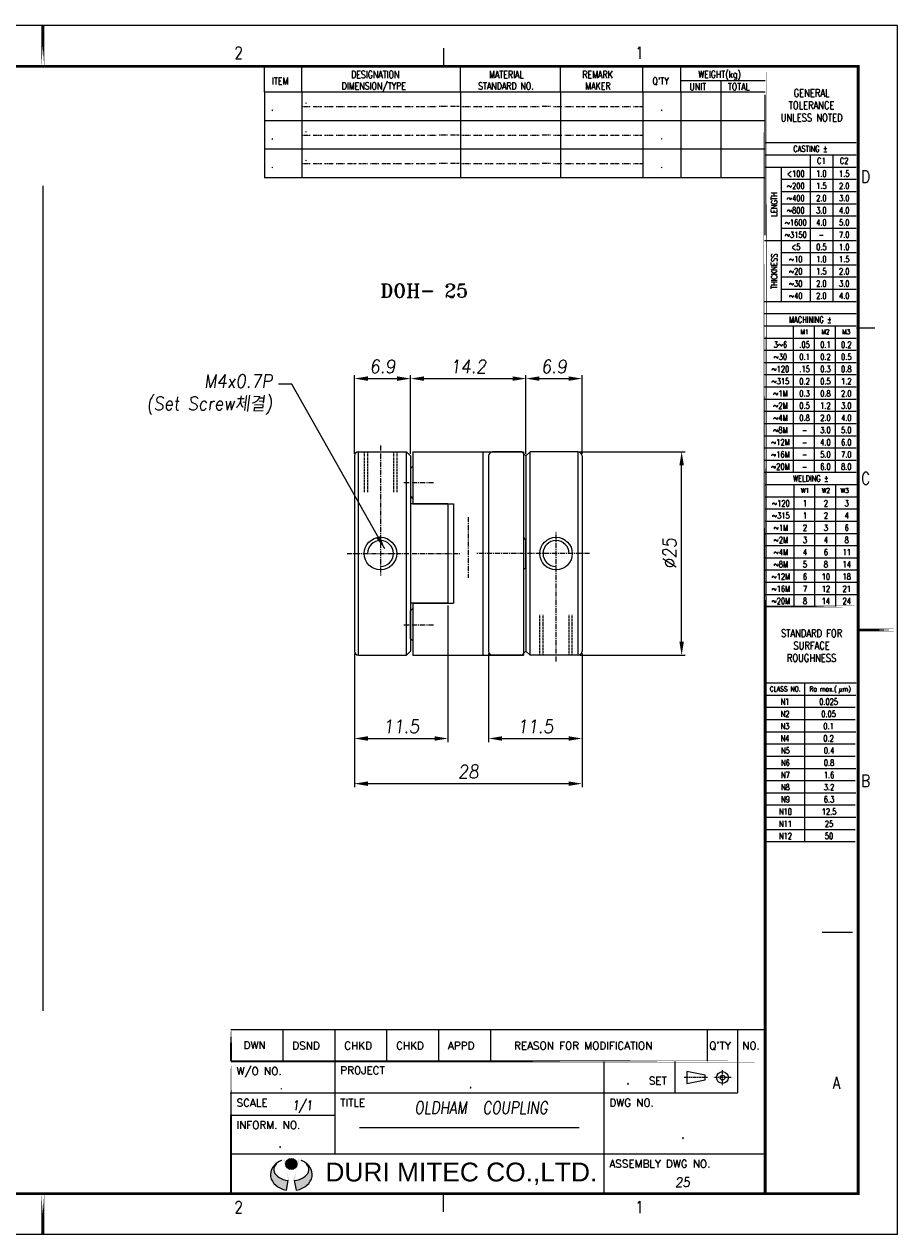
# Model space of a CAD drawing. Header units: millimetres. Extents: x 40 to 462, y 40 to 338.
# Tile 2 of 2: x 247 to 462, y 40 to 338. Entities that reach past the tile are written whole.
import ezdxf
from ezdxf.enums import TextEntityAlignment as Align

# ---------------------------------------------------------------- set-up
doc = ezdxf.new("R2010")
doc.units = ezdxf.units.MM
for name, pattern in [('CENTER', [2, 1.25, -0.25, 0.25, -0.25]), ('DASHED', [0.75, 0.5, -0.25]), ('DASHED2', [0.375, 0.25, -0.125]), ('PHANTOM2', [1.25, 0.625, -0.125, 0.125, -0.125, 0.125, -0.125])]:
    doc.linetypes.add(name, pattern=pattern)
doc.layers.add('1', color=1, linetype='Continuous', lineweight=9)
doc.layers.add('6', color=6, linetype='PHANTOM2', lineweight=9)
for name, color, linetype in [('2', 2, 'DASHED2'), ('4', 4, 'CENTER'), ('7', 7, 'Continuous'), ('9', 2, 'Continuous'), ('FORM', 7, 'Continuous'), ('Layer1', 30, 'Continuous'), ('Layer2', 152, 'Continuous')]:
    doc.layers.add(name, color=color, linetype=linetype)
doc.styles.add('ROMANS', font='romans.shx', dxfattribs={"width": 0.9, "oblique": 7.5})
doc.styles.add('ROMANT', font='romant.shx', dxfattribs={"height": 5})
doc.styles.add('SANSSERIF', font='sas_____.pfb', dxfattribs={"height": 4})
doc.dimstyles.get("Standard").update_dxf_attribs({"dimtxt": 3, "dimasz": 2.5, "dimexe": 1, "dimexo": 1, "dimgap": 1, "dimtad": 3, "dimdec": 4, "dimrnd": 1, "dimdsep": 46, "dimtxsty": 'Standard', "dimcen": 0.09, "dimclrd": 3, "dimclre": 3, "dimclrt": 2, "dimadec": 0, "dimazin": 0, "dimtfac": 1, "dimtdec": 4, "dimtix": 1, "dimtmove": 0, "dimatfit": 3, "dimfxl": 0, "dimtolj": 1, "dimarcsym": 0})
doc.dimstyles.new('STANDARD$0', dxfattribs={"dimscale": 3, "dimtxt": 3, "dimasz": 3, "dimexe": 2, "dimexo": 2, "dimgap": 0.09, "dimtad": 1, "dimdec": 3, "dimdsep": 46, "dimtxsty": 'ROMANS', "dimcen": 0.09, "dimdle": 8, "dimclrd": 3, "dimclre": 3, "dimclrt": 2, "dimadec": 0, "dimazin": 0, "dimtfac": 1, "dimtdec": 3, "dimtix": 1, "dimtmove": 2, "dimatfit": 3, "dimfxl": 0, "dimtolj": 1, "dimarcsym": 0})

# ---------------------------------------------------------------- blocks, each defined once
blk = doc.blocks.new('*D23')
at = {"color": 3, "lineweight": -2}
for p, q in [((327.77, 183.14), (327.77, 150.2)), ((383.77, 183.14), (383.77, 150.2)), ((331.07, 151.08), (380.47, 151.08))]:
    blk.add_line(p, q, dxfattribs=at)
at = {"color": 3}
for points in [[(331.07, 151.63), (331.07, 150.53), (327.77, 151.08)], [(380.47, 151.63), (380.47, 150.53), (383.77, 151.08)]]:
    blk.add_solid(points, dxfattribs=at)
at = {"layer": 'DEFPOINTS', "color": 0}
for p in [(327.77, 183.69), (383.77, 183.69), (383.77, 151.08)]:
    blk.add_point(p, dxfattribs=at)
at = {"color": 2, "insert": (355.77, 154.05), "char_height": 3.3, "attachment_point": 5, "style": 'ROMANS'}
blk.add_mtext('\\A1;28', dxfattribs=at)
blk = doc.blocks.new('REVISION F')
at = {"layer": '7', "color": 3}
for p, q in [((0, 10.37), (175, 10.37)), ((17, 10.37), (17, -0.02)), ((34, 10.37), (34, 0)), ((51, 10.37), (51, -0.02)), ((68, 10.37), (68, -0.02)), ((85, 10.37), (85, -0.02)), ((156, 10.37), (156, 0)), ((166, 10.37), (166, 0))]:
    blk.add_line(p, q, dxfattribs=at)
at = {"layer": '7', "color": 7}
blk.add_line((175, 10.37), (175, 0), dxfattribs=at)
at = {"layer": '7', "const_width": 0.6}
blk.add_lwpolyline([(0, 10.37), (0, 0), (0, 10.37)], close=True, dxfattribs=at)
at = {"layer": '7', "color": 3, "style": 'ROMANT'}
for s, p in [('DWN', (4.15, 4.03)), ('DSND', (20.09, 3.88)), ('CHKD', (37.09, 3.88)), ('CHKD', (54.09, 3.88)), ('APPD', (71.09, 3.88)), ('REASON FOR MODIFICATION', (92.74, 3.88)), ("Q'TY", (156.67, 3.88)), ('NO.', (167.51, 3.88))]:
    blk.add_text(s, height=2.5, dxfattribs=at).set_placement(p)
blk = doc.blocks.new('logo')
at = {"layer": 'Layer1'}
blk.add_hatch(color=256, dxfattribs=at).paths.add_polyline_path([(2730.7, 62.8, 1), (2720.7, 62.8, 1)])
at = {"layer": 'Layer2'}
h = blk.add_hatch(color=256, dxfattribs=at)
edge = h.paths.add_edge_path()
edge.add_ellipse((2725.7, 57.8), major_axis=(15.8, 0), ratio=0.632701, start_angle=124.7105, end_angle=259.6774, ccw=False)
edge.add_ellipse((2725.7, 53.3), major_axis=(18.8, 0), ratio=0.773333, start_angle=118.6854, end_angle=256.1135)
edge.add_line((2721.2, 39.2), (2722.9, 48))
edge = h.paths.add_edge_path()
edge.add_ellipse((2725.7, 53.3), major_axis=(18.8, 0), ratio=0.773333, start_angle=283.8865, end_angle=421.3146)
edge.add_ellipse((2725.7, 57.8), major_axis=(15.8, 0), ratio=0.632701, start_angle=280.3226, end_angle=415.2895, ccw=False)
edge.add_line((2728.6, 48), (2730.2, 39.2))
at = {"layer": 'Layer1'}
blk.add_circle((2725.7, 62.8), 5, dxfattribs=at)
at = {"layer": 'Layer2'}
for p, q in [((2721.2, 39.2), (2722.9, 48)), ((2730.2, 39.2), (2728.6, 48))]:
    blk.add_line(p, q, dxfattribs=at)
for centre, major_axis, ratio, start_param, end_param in [((2725.7, 53.3), (18.8, 0), 0.773333, 2.071451, 4.470023), ((2725.7, 57.8), (15.8, 0), 0.632701, 2.17661, 4.532225), ((2725.7, 57.8), (15.8, 0), 0.632701, 4.892553, 7.248168), ((2725.7, 53.3), (18.8, 0), 0.773333, 4.954755, 7.353327)]:
    blk.add_ellipse(centre, major_axis=major_axis, ratio=ratio, start_param=start_param, end_param=end_param, dxfattribs=at)
blk = doc.blocks.new('*D25')
at = {"color": 3, "lineweight": -2}
for p, q in [((383.32, 232.69), (409.14, 232.69)), ((408.26, 185.99), (408.26, 229.39)), ((383.32, 182.69), (409.14, 182.69))]:
    blk.add_line(p, q, dxfattribs=at)
at = {"color": 3}
for points in [[(407.71, 229.39), (408.81, 229.39), (408.26, 232.69)], [(407.71, 185.99), (408.81, 185.99), (408.26, 182.69)]]:
    blk.add_solid(points, dxfattribs=at)
at = {"layer": 'DEFPOINTS', "color": 0}
for p in [(382.77, 232.69), (408.26, 232.69), (382.77, 182.69)]:
    blk.add_point(p, dxfattribs=at)
at = {"color": 2, "insert": (405.29, 207.69), "char_height": 3.3, "attachment_point": 5, "rotation": 90, "style": 'ROMANS'}
blk.add_mtext('\\A1;%%c25', dxfattribs=at)
blk = doc.blocks.new('BOM')
at = {"layer": 'FORM', "color": 0}
blk.add_line((0, 0), (0, -10), dxfattribs=at)
at = {"layer": 'FORM', "color": 3}
for p, q in [((68.54, 0), (68.54, -10)), ((103.5, 0), (103.5, -10)), ((132.29, 0), (132.29, -10)), ((145.5, 0), (145.5, -10)), ((159.5, 0), (159.5, -10)), ((13, 0), (13, -10)), ((175, -10), (0, -10))]:
    blk.add_line(p, q, dxfattribs=at)
at = {"layer": 'FORM', "color": 4, "linetype": 'DASHED', "ltscale": 0.25}
for p, q in [((13, -5), (16, -5)), ((17, -5), (20, -5)), ((21, -5), (24, -5)), ((25, -5), (28, -5)), ((29, -5), (32, -5)), ((33, -5), (36, -5)), ((37, -5), (40, -5)), ((41, -5), (44, -5)), ((45, -5), (48, -5)), ((49, -5), (52, -5)), ((53, -5), (56, -5)), ((57, -5), (60, -5)), ((64, -5), (61, -5)), ((68, -5), (65, -5)), ((69, -5), (72, -5)), ((73, -5), (76, -5)), ((77, -5), (80, -5)), ((81, -5), (84, -5)), ((85, -5), (88, -5)), ((89, -5), (92, -5)), ((93, -5), (96, -5)), ((100, -5), (97, -5)), ((101, -5), (104, -5)), ((105, -5), (108, -5)), ((109, -5), (112, -5)), ((113, -5), (116, -5)), ((117, -5), (120, -5)), ((121, -5), (124, -5)), ((125, -5), (128, -5)), ((129, -5), (132.29, -5))]:
    blk.add_line(p, q, dxfattribs=at)
at = {"layer": 'FORM', "color": 2, "style": 'ROMANS', "oblique": 7.5, "width": 0.8}
for p in [(2.19, -6.53), (13.98, -4.03), (69.27, -4.03), (105.23, -4.03), (13.98, -9.03), (69.27, -9.03), (105.23, -9.03)]:
    blk.add_attdef('BOM', p, '', height=2.96, dxfattribs=at)
for p in [(138.83, -5.03), (152.27, -5.03), (167.03, -5.03)]:
    blk.add_attdef('BOM', text='', height=2.96, dxfattribs=at).set_placement(p, align=Align.MIDDLE_CENTER)
blk = doc.blocks.new('*D26')
at = {"color": 3, "lineweight": -2}
for p, q in [((369.97, 232.79), (369.97, 251.61)), ((373.27, 250.73), (380.47, 250.73)), ((383.77, 232.24), (383.77, 251.61))]:
    blk.add_line(p, q, dxfattribs=at)
at = {"color": 3}
for points in [[(373.27, 251.28), (373.27, 250.18), (369.97, 250.73)], [(380.47, 251.28), (380.47, 250.18), (383.77, 250.73)]]:
    blk.add_solid(points, dxfattribs=at)
at = {"layer": 'DEFPOINTS', "color": 0}
for p in [(383.77, 250.73), (369.97, 232.24), (383.77, 231.69)]:
    blk.add_point(p, dxfattribs=at)
at = {"color": 2, "insert": (376.87, 253.7), "char_height": 3.3, "attachment_point": 5, "style": 'ROMANS'}
blk.add_mtext('\\A1;6.9', dxfattribs=at)
blk = doc.blocks.new('*D27')
at = {"color": 3, "lineweight": -2}
for p, q in [((360.77, 183.14), (360.77, 161.31)), ((383.77, 183.14), (383.77, 161.31)), ((364.07, 162.19), (380.47, 162.19))]:
    blk.add_line(p, q, dxfattribs=at)
at = {"color": 3}
for points in [[(364.07, 162.74), (364.07, 161.64), (360.77, 162.19)], [(380.47, 162.74), (380.47, 161.64), (383.77, 162.19)]]:
    blk.add_solid(points, dxfattribs=at)
at = {"layer": 'DEFPOINTS', "color": 0}
for p in [(360.77, 183.69), (383.77, 183.69), (383.77, 162.19)]:
    blk.add_point(p, dxfattribs=at)
at = {"color": 2, "insert": (372.27, 165.16), "char_height": 3.3, "attachment_point": 5, "style": 'ROMANS'}
blk.add_mtext('\\A1;11.5', dxfattribs=at)
blk = doc.blocks.new('*D29')
at = {"color": 3, "lineweight": -2}
for p, q in [((327.77, 232.24), (327.77, 251.61)), ((331.07, 250.73), (338.27, 250.73)), ((341.57, 232.24), (341.57, 251.61))]:
    blk.add_line(p, q, dxfattribs=at)
at = {"color": 3}
for points in [[(331.07, 251.28), (331.07, 250.18), (327.77, 250.73)], [(338.27, 251.28), (338.27, 250.18), (341.57, 250.73)]]:
    blk.add_solid(points, dxfattribs=at)
at = {"layer": 'DEFPOINTS', "color": 0}
for p in [(341.57, 250.73), (327.77, 231.69), (341.57, 231.69)]:
    blk.add_point(p, dxfattribs=at)
at = {"color": 2, "insert": (334.67, 253.7), "char_height": 3.3, "attachment_point": 5, "style": 'ROMANS'}
blk.add_mtext('\\A1;6.9', dxfattribs=at)
blk = doc.blocks.new('*D31')
at = {"color": 3, "lineweight": -2}
for p, q in [((350.77, 194.94), (350.77, 161.31)), ((327.77, 183.14), (327.77, 161.31)), ((331.07, 162.19), (347.47, 162.19))]:
    blk.add_line(p, q, dxfattribs=at)
at = {"color": 3}
for points in [[(331.07, 162.74), (331.07, 161.64), (327.77, 162.19)], [(347.47, 162.74), (347.47, 161.64), (350.77, 162.19)]]:
    blk.add_solid(points, dxfattribs=at)
at = {"layer": 'DEFPOINTS', "color": 0}
for p in [(350.77, 195.49), (327.77, 183.69), (350.77, 162.19)]:
    blk.add_point(p, dxfattribs=at)
at = {"color": 2, "insert": (339.27, 165.16), "char_height": 3.3, "attachment_point": 5, "style": 'ROMANS'}
blk.add_mtext('\\A1;11.5', dxfattribs=at)
blk = doc.blocks.new('*D32')
at = {"color": 3, "lineweight": -2}
for p, q in [((341.57, 232.79), (341.57, 251.61)), ((344.87, 250.73), (366.67, 250.73)), ((369.97, 232.24), (369.97, 251.61))]:
    blk.add_line(p, q, dxfattribs=at)
at = {"color": 3}
for points in [[(344.87, 251.28), (344.87, 250.18), (341.57, 250.73)], [(366.67, 251.28), (366.67, 250.18), (369.97, 250.73)]]:
    blk.add_solid(points, dxfattribs=at)
at = {"layer": 'DEFPOINTS', "color": 0}
for p in [(369.97, 250.73), (341.57, 232.24), (369.97, 231.69)]:
    blk.add_point(p, dxfattribs=at)
at = {"color": 2, "insert": (355.77, 253.7), "char_height": 3.3, "attachment_point": 5, "style": 'ROMANS'}
blk.add_mtext('\\A1;14.2', dxfattribs=at)

msp = doc.modelspace()

# ---------------------------------------------------------------- linework, layer by layer
for p, q in [((251.0823, 298.1582), (251.0823, 95.2118)), ((328.7654, 232.6919), (340.5654, 232.6919)), ((328.7654, 182.6919), (328.7654, 232.6919)), ((340.5654, 182.6919), (340.5654, 232.6919)), ((340.5654, 232.6919), (341.5654, 231.6919)), ((368.9654, 232.6919), (361.7654, 232.6919)), ((368.9654, 232.6919), (369.9654, 231.6919)), ((370.9654, 232.6919), (369.9654, 231.6919)), ((370.9654, 182.6919), (370.9654, 232.6919)), ((382.7654, 232.6919), (370.9654, 232.6919)), ((382.7654, 182.6919), (382.7654, 232.6919)), ((327.7654, 231.6919), (327.7654, 183.6919)), ((341.5654, 231.6919), (341.5654, 183.6919)), ((360.7654, 231.6919), (360.7654, 183.6919)), ((369.9654, 231.6919), (369.9654, 183.6919)), ((383.7654, 231.6919), (383.7654, 183.6919)), ((350.7654, 219.8919), (341.5654, 219.8919)), ((350.7654, 219.8919), (350.7654, 195.4919)), ((350.7654, 195.4919), (341.5654, 195.4919)), ((328.7654, 182.6919), (340.5654, 182.6919)), ((340.5654, 182.6919), (341.5654, 183.6919)), ((368.9654, 182.6919), (361.7654, 182.6919)), ((368.9654, 182.6919), (369.9654, 183.6919)), ((370.9654, 182.6919), (369.9654, 183.6919)), ((382.7654, 182.6919), (370.9654, 182.6919))]:
    msp.add_line(p, q)
for centre in [(334.1654, 207.6919), (377.3654, 207.6919)]:
    msp.add_circle(centre, 4)
for centre, start, end in [((328.7654, 231.6919), 90, 180), ((361.7654, 231.6919), 90, 180), ((382.7654, 231.6919), 0, 90), ((328.7654, 183.6919), 180, 270), ((361.7654, 183.6919), 180, 270), ((382.7654, 183.6919), 270, 0)]:
    msp.add_arc(centre, 1, start, end)
at = {"layer": '2'}
for p, q in [((330.1654, 232.6919), (330.1654, 222.7531)), ((330.9654, 232.6919), (330.9654, 222.7531)), ((337.3654, 232.6919), (337.3654, 222.7531)), ((338.1654, 232.6919), (338.1654, 222.7531)), ((373.3654, 182.6919), (373.3654, 192.6307)), ((374.1654, 182.6919), (374.1654, 192.6307)), ((380.5654, 182.6919), (380.5654, 192.6307)), ((381.3654, 182.6919), (381.3654, 192.6307))]:
    msp.add_line(p, q, dxfattribs=at)
at = {"layer": '4'}
for p, q in [((334.1654, 234.274), (334.1654, 202.2468)), ((339.9518, 225.1919), (347.2353, 225.1919)), ((355.7654, 216.6459), (355.7654, 201.71)), ((377.3654, 181.1099), (377.3654, 213.137)), ((325.9319, 207.6919), (353.6794, 207.6919)), ((385.599, 207.6919), (357.8515, 207.6919)), ((339.9518, 190.1919), (347.2353, 190.1919))]:
    msp.add_line(p, q, dxfattribs=at)
at = {"layer": '6', "linetype": 'ByBlock'}
for p, q in [((342.1654, 232.6919), (342.1654, 219.8919)), ((342.1654, 232.6919), (369.3654, 232.6919)), ((359.3654, 232.6919), (359.3654, 182.6919)), ((369.3654, 232.6919), (369.3654, 182.6919)), ((342.1654, 229.1919), (341.5654, 228.5919)), ((341.5654, 228.5919), (341.5654, 221.7919)), ((341.5654, 221.7919), (342.1654, 221.1919)), ((342.1654, 219.8919), (352.1654, 219.8919)), ((352.1654, 219.8919), (352.1654, 195.4919)), ((369.9654, 211.0919), (369.3654, 211.6919)), ((369.9654, 204.2919), (369.9654, 211.0919)), ((369.3654, 203.6919), (369.9654, 204.2919)), ((341.5654, 193.5919), (342.1654, 194.1919)), ((342.1654, 195.4919), (342.1654, 182.6919)), ((342.1654, 195.4919), (352.1654, 195.4919)), ((341.5654, 186.7919), (341.5654, 193.5919)), ((342.1654, 186.1919), (341.5654, 186.7919)), ((342.1654, 182.6919), (369.3654, 182.6919))]:
    msp.add_line(p, q, dxfattribs=at)
at = {"layer": '7', "color": 3}
for p, q in [((322.9177, 82.781), (322.9177, 59.98)), ((389.1322, 82.7667), (389.1322, 50.2184)), ((406.5978, 82.7667), (406.5978, 74.9979)), ((422.0356, 82.781), (422.0356, 74.9979)), ((428.7936, 82.781), (428.7936, 50.2184)), ((297.3874, 74.9979), (422.0356, 74.9979)), ((297.3874, 69.5106), (322.9177, 69.5106)), ((328.9808, 66.4781), (383.0673, 66.4781)), ((297.3874, 59.98), (428.7936, 59.98))]:
    msp.add_line(p, q, dxfattribs=at)
at = {"layer": '7', "color": 4, "linetype": 'CENTER', "ltscale": 0.1}
for p, q in [((418.3139, 76.8917), (418.3139, 80.5772)), ((414.7177, 78.7884), (408.9146, 78.7884)), ((420.4279, 78.7884), (416.1674, 78.7884))]:
    msp.add_line(p, q, dxfattribs=at)
at = {"layer": '7', "const_width": 0.4505}
for points in [[(428.7936, 82.781), (297.3874, 82.781), (428.7936, 82.781)], [(297.3874, 82.781), (297.3874, 50.2184), (297.3874, 82.781)]]:
    msp.add_lwpolyline(points, close=True, dxfattribs=at)
at = {"layer": '7'}
msp.add_lwpolyline([(414.0342, 79.371), (409.5777, 80.238), (409.5777, 77.3389), (414.0342, 78.2059)], close=True, dxfattribs=at)
for radius in [1.4495, 0.5826]:
    msp.add_circle((418.3139, 78.7884), radius, dxfattribs=at)
at = {"layer": '9'}
for centre, start, end in [((334.1654, 207.6919), 270, 180), ((377.3654, 207.6919), 0, 270)]:
    msp.add_arc(centre, 3.2, start, end, dxfattribs=at)
at = {"layer": 'FORM'}
for p, q in [((461.3323, 337.56), (40.8324, 337.56)), ((461.3323, 40.2065), (461.3323, 337.56)), ((349.6996, 332.0535), (349.6996, 327.5481)), ((305.6472, 321.2149), (305.6472, 327.5481)), ((428.7936, 321.2149), (305.6472, 321.2149)), ((428.6823, 308.7746), (451.2091, 308.7746)), ((428.6823, 305.771), (451.2091, 305.771)), ((428.6823, 266.7246), (451.2091, 266.7246)), ((428.6823, 263.721), (451.2091, 263.721)), ((451.3204, 263.2216), (455.8257, 263.2216)), ((428.6823, 227.6782), (451.2091, 227.6782)), ((428.7936, 224.6746), (451.3204, 224.6746)), ((428.7936, 175.8653), (451.2091, 175.8653)), ((428.7936, 172.8685), (451.1058, 172.8685)), ((428.7936, 136.8189), (450.9956, 136.8189)), ((442.8103, 114.5449), (450.3192, 114.5449)), ((349.6996, 45.7131), (349.6996, 50.2184)), ((461.3323, 40.2065), (40.8324, 40.2065))]:
    msp.add_line(p, q, dxfattribs=at)
at = {"layer": 'FORM', "color": 3}
for p, q in [((314.7952, 321.2149), (314.7952, 327.5481)), ((353.8767, 321.1788), (353.8767, 327.5121)), ((378.4795, 321.2149), (378.4795, 327.5481)), ((398.7415, 321.2149), (398.7415, 327.5481)), ((408.0346, 321.2149), (408.0346, 327.5481)), ((428.7936, 323.9569), (408.0346, 323.9569)), ((417.8863, 323.9569), (417.8863, 321.2149)), ((417.8863, 323.9569), (417.8863, 321.2149)), ((428.7936, 286.0302), (428.7936, 320.5112)), ((439.9457, 269.7281), (439.9457, 305.771)), ((445.5774, 269.7281), (445.5774, 305.771)), ((428.6823, 302.7674), (451.2091, 302.7674)), ((432.8122, 269.7281), (432.8122, 302.7674)), ((432.8122, 299.7639), (451.2091, 299.7639)), ((432.8122, 296.7603), (451.2091, 296.7603)), ((432.8122, 293.7567), (451.2091, 293.7567)), ((432.8122, 290.7531), (451.2091, 290.7531)), ((432.8122, 287.7496), (451.2091, 287.7496)), ((428.6823, 284.746), (451.2091, 284.746)), ((432.8122, 281.7424), (451.2091, 281.7424)), ((432.8122, 278.7389), (451.2091, 278.7389)), ((432.8122, 275.7353), (451.2091, 275.7353)), ((432.8122, 272.7317), (451.2091, 272.7317)), ((428.6823, 269.7281), (451.2091, 269.7281)), ((435.8158, 227.6782), (435.8158, 263.721)), ((440.9469, 227.6782), (440.9469, 263.721)), ((446.078, 227.6782), (446.078, 263.721)), ((428.6823, 260.7174), (451.2091, 260.7174)), ((428.6823, 257.7139), (451.2091, 257.7139)), ((428.6823, 254.7103), (451.2091, 254.7103)), ((428.6823, 251.7067), (451.2091, 251.7067)), ((428.6823, 248.7031), (451.2091, 248.7031)), ((428.6823, 245.6996), (451.2091, 245.6996)), ((428.6823, 242.696), (451.2091, 242.696)), ((428.6823, 239.6924), (451.2091, 239.6924)), ((428.6823, 236.6889), (451.2091, 236.6889)), ((428.6823, 233.6853), (451.2091, 233.6853)), ((428.6823, 230.6817), (451.2091, 230.6817)), ((435.9271, 194.6389), (435.9271, 224.6746)), ((441.0582, 194.6389), (441.0582, 224.6746)), ((446.1893, 194.6389), (446.1893, 224.6746)), ((428.7936, 221.671), (451.3204, 221.671)), ((428.7936, 218.6674), (451.3204, 218.6674)), ((428.7936, 215.6639), (451.3204, 215.6639)), ((428.7936, 212.6603), (451.3204, 212.6603)), ((428.7936, 209.6567), (451.3204, 209.6567)), ((428.7936, 206.6532), (451.3204, 206.6532)), ((428.7936, 203.6496), (451.3204, 203.6496)), ((428.7936, 200.646), (451.3204, 200.646)), ((428.7936, 197.6424), (451.3204, 197.6424)), ((438.5781, 136.8189), (438.5781, 175.8653)), ((447.0992, 174.0179), (446.9723, 173.262)), ((447.1738, 174.5768), (447.0992, 174.0179)), ((447.6815, 174.5766), (447.6069, 174.0443)), ((428.7936, 169.8649), (450.9956, 169.8649)), ((428.7936, 166.8613), (450.9956, 166.8613)), ((428.7936, 163.8578), (451.1058, 163.8578)), ((428.7936, 160.8542), (450.9956, 160.8542)), ((428.7936, 157.8506), (450.9956, 157.8506)), ((428.7936, 154.8471), (451.1058, 154.8471)), ((428.7936, 151.8435), (450.9956, 151.8435)), ((428.7936, 148.8399), (451.1058, 148.8399)), ((428.7936, 145.8363), (450.9956, 145.8363)), ((428.7936, 142.8328), (451.1058, 142.8328)), ((428.7936, 139.8292), (450.9956, 139.8292))]:
    msp.add_line(p, q, dxfattribs=at)
at = {"layer": 'FORM', "color": 0}
msp.add_line((428.7936, 321.2149), (305.6472, 321.2149), dxfattribs=at)
at = {"layer": 'FORM'}
for points, const_width in [([(251.0823, 327.5481), (251.0823, 337.56)], 0.7008), ([(59.7048, 327.5481), (451.6708, 327.5481), (451.6708, 50.2184), (59.7048, 50.2184)], 0.7008), ([(428.7936, 327.5481), (428.7936, 50.2184)], 0.7008), ([(451.3204, 194.6389), (428.7936, 194.6389)], 0.4005), ([(461.3323, 188.8833), (451.3204, 188.8833)], 0.7008), ([(251.0823, 50.2184), (251.0823, 40.2065)], 0.7008)]:
    msp.add_lwpolyline(points, close=True, dxfattribs=dict(at, const_width=const_width))
at = {"layer": 'FORM', "color": 3}
for centre, start, end in [((447.353, 174.0311), 182.980109, 2.980109), ((447.8608, 174.0376), 183.365315, 254.49911)]:
    msp.add_arc(centre, 0.2542, start, end, dxfattribs=at)

# ---------------------------------------------------------------- block references
at = {"xscale": 0.2730531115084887, "yscale": 0.2730531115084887, "zscale": 0.2730531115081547}
msp.add_blockref('logo', (-432.0225, 40.3728), dxfattribs=at)
at = {"layer": '1', "xscale": 0.7508926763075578, "yscale": 0.7508926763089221, "zscale": 0.750892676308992}
msp.add_blockref('REVISION F', (297.3874, 82.781), dxfattribs=at)
at = {"layer": 'FORM'}
ref = msp.add_blockref('BOM', (305.6472, 321.2149), dxfattribs=dict(at, xscale=0.7036937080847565, yscale=0.7036937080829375, zscale=0.7036937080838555))
ref.add_attrib('BOM', '.', (307.1854, 316.6203), dxfattribs={"color": 2, "height": 2.084, "style": 'ROMANS', "oblique": 7.5, "width": 0.8})
ref.add_attrib('BOM', '.', (315.483, 318.3795), dxfattribs={"color": 2, "height": 2.084, "style": 'ROMANS', "oblique": 7.5, "width": 0.8})
ref.add_attrib('BOM', '.', dxfattribs={"color": 2, "height": 2.084, "style": 'ROMANS', "oblique": 7.5, "width": 0.8}).set_placement((403.3382, 317.6758), align=Align.MIDDLE_CENTER)
ref = msp.add_blockref('BOM', (305.6472, 314.1779), dxfattribs=dict(at, xscale=0.7036937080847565, yscale=0.7036937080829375, zscale=0.7036937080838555))
ref.add_attrib('BOM', '.', (307.1854, 309.5834), dxfattribs={"color": 2, "height": 2.084, "style": 'ROMANS', "oblique": 7.5, "width": 0.8})
ref.add_attrib('BOM', '.', (315.483, 311.3426), dxfattribs={"color": 2, "height": 2.084, "style": 'ROMANS', "oblique": 7.5, "width": 0.8})
ref.add_attrib('BOM', '.', dxfattribs={"color": 2, "height": 2.084, "style": 'ROMANS', "oblique": 7.5, "width": 0.8}).set_placement((403.3382, 310.6389), align=Align.MIDDLE_CENTER)
ref = msp.add_blockref('BOM', (305.6472, 307.141), dxfattribs=dict(at, xscale=0.7036937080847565, yscale=0.7036937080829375, zscale=0.7036937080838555))
ref.add_attrib('BOM', '.', (307.1854, 302.5464), dxfattribs={"color": 2, "height": 2.084, "style": 'ROMANS', "oblique": 7.5, "width": 0.8})
ref.add_attrib('BOM', '.', (315.483, 304.3057), dxfattribs={"color": 2, "height": 2.084, "style": 'ROMANS', "oblique": 7.5, "width": 0.8})
ref.add_attrib('BOM', '.', dxfattribs={"color": 2, "height": 2.084, "style": 'ROMANS', "oblique": 7.5, "width": 0.8}).set_placement((403.3382, 303.602), align=Align.MIDDLE_CENTER)

# ---------------------------------------------------------------- texts
at = {"color": 2, "style": 'ROMANT'}
msp.add_text('DOH- 25', height=3.375, dxfattribs=at).set_placement((334.1157, 270.706))
at = {"style": 'SANSSERIF'}
msp.add_text('DURI MITEC CO.,LTD.', height=4.633693, dxfattribs=at).set_placement((320.6245, 53.2194))
at = {"color": 2, "insert": (307.5752, 241.8686), "char_height": 3.3, "attachment_point": 9, "style": 'ROMANS'}
msp.add_mtext('M4x0.7P\\P(Set Screw{\\f굴림|b0|i0|c129|p49;체결})', dxfattribs=at)
at = {"layer": '7', "color": 3, "style": 'ROMANT'}
for s, height, p in [('W/O NO.', 1.87723, (298.7523, 79.4321)), ('PROJECT', 1.87723, (324.2826, 79.6112)), ('SET', 1.87723, (400.1865, 77.0454)), ('SCALE', 1.87723, (298.7523, 71.6347)), ('TITLE', 1.87723, (324.2826, 71.649)), ('DWG NO.', 1.87723, (390.4971, 71.649)), ('INFORM. NO.', 1.877232, (298.7523, 66.1617)), ('ASSEMBLY DWG NO.', 1.877232, (390.4971, 56.6311))]:
    msp.add_text(s, height=height, dxfattribs=at).set_placement(p)
at = {"layer": '7', "style": 'ROMANS', "oblique": 7.5}
for tag, height, width, p in [('.', 3.4368, 0.8, (395.0414, 77.0678)), ('.', 2.0216, 0.8, (309.7712, 75.9091)), ('.', 2.3249, 0.8, (356.3299, 76.1886)), ('1/1', 2.3249, 0.8, (314.9228, 70.7854)), ('OLDHAM', 3.0325, 0.8, (348.9816, 69.856)), ('COUPLING', 3.0325, 0.8, (367.305, 69.856)), ('.', 3.2346, 0.8, (408.5738, 63.6967)), ('.', 3.0325, 0.8, (309.4717, 61.5045)), ('25', 2.3249, 0.9, (408.4788, 51.8855))]:
    msp.add_attdef(tag, text='', height=height, dxfattribs=dict(at, width=width)).set_placement(p, align=Align.CENTER)
at = {"layer": 'FORM', "color": 3, "style": 'ROMANT', "width": 0.8}
for s, height, p in [('2', 3.0036, (298.2323, 329.3798)), ('1', 3.0036, (396.8495, 329.3798)), ('DESIGNATION', 1.759234, (326.9407, 324.6568)), ('MATERIAL', 1.75923, (360.8777, 324.6568)), ('REMARK', 1.75923, (383.8333, 324.6568)), ("Q'TY", 1.75923, (401.078, 323.0735)), ('WEIGHT(kg)', 1.75923, (412.3344, 324.6956)), ('ITEM', 1.75923, (307.4652, 323.0735)), ('DIMENSION/TYPE', 1.759234, (324.6141, 321.842)), ('STANDARD NO.', 1.759234, (358.1829, 321.842)), ('MAKER', 1.75923, (384.5498, 321.842)), ('UNIT', 1.75923, (410.1804, 321.6699)), ('TOTAL', 1.75923, (419.6458, 321.6699)), ('TOTAL', 1.75923, (419.6458, 321.6699)), ('D', 3.0036, (452.4472, 298.9081)), ('C', 3.0036, (452.4472, 224.6697)), ('B', 3.0036, (452.4472, 150.2697)), ('A', 3.0036, (445.4389, 75.993)), ('2', 3.0036, (298.2323, 45.3831)), ('1', 3.0036, (396.8495, 45.3831))]:
    msp.add_text(s, height=height, dxfattribs=at).set_placement(p)
at = {"layer": 'FORM', "color": 3, "style": 'ROMANS', "width": 0.8}
for s, height, p in [('GENERAL', 1.87723, (440.2344, 321.9416)), ('TOLERANCE', 1.87723, (440.2344, 318.9023)), ('UNLESS NOTED', 1.877232, (440.2344, 315.8629)), ('CASTING %%P', 1.501785, (439.9363, 308.0247)), ('C1', 1.50179, (442.6296, 305.0723)), ('C2', 1.50179, (448.2319, 305.0723)), ('<100', 1.50179, (436.3557, 301.8913)), ('1.0', 1.50179, (442.6381, 301.8913)), ('1.5', 1.50179, (448.2698, 301.8913)), ('~200', 1.50179, (436.3557, 298.8878)), ('1.5', 1.50179, (442.6381, 298.8878)), ('2.0', 1.50179, (448.2698, 298.8878)), ('~400', 1.50179, (436.3557, 295.8842)), ('2.0', 1.50179, (442.6381, 295.8842)), ('3.0', 1.50179, (448.2698, 295.8842)), ('~800', 1.50179, (436.3557, 292.8806)), ('3.0', 1.50179, (442.6381, 292.8806)), ('4.0', 1.50179, (448.2698, 292.8806)), ('~1600', 1.50179, (436.3557, 289.877)), ('4.0', 1.50179, (442.6381, 289.877)), ('5.0', 1.50179, (448.2698, 289.877)), ('~3150', 1.50179, (436.3557, 286.8735)), ('7.0', 1.50179, (448.2698, 286.8735)), ('<5', 1.50179, (436.3557, 283.8699)), ('0.5', 1.50179, (442.6381, 283.8699)), ('-', 1.5018, (442.6381, 286.8735)), ('1.0', 1.50179, (448.2698, 283.8699)), ('~10', 1.50179, (436.3557, 280.8663)), ('1.0', 1.50179, (442.6381, 280.8663)), ('1.5', 1.50179, (448.2698, 280.8663)), ('~20', 1.50179, (436.3557, 277.8628)), ('1.5', 1.50179, (442.6381, 277.8628)), ('2.0', 1.50179, (448.2698, 277.8628)), ('~30', 1.50179, (436.3557, 274.8592)), ('2.0', 1.50179, (442.6381, 274.8592)), ('3.0', 1.50179, (448.2698, 274.8592)), ('~40', 1.50179, (436.3557, 271.8556)), ('2.0', 1.50179, (442.6381, 271.8556)), ('4.0', 1.50179, (448.2698, 271.8556)), ('MACHINING %%P', 1.501785, (439.9363, 265.9747)), ('M1', 1.20143, (438.5082, 262.8449)), ('M2', 1.20143, (443.6393, 262.8449)), ('M3', 1.20143, (448.7704, 262.8449)), ('3~6', 1.50179, (432.576, 259.8463)), ('.05', 1.50179, (438.5082, 259.8413)), ('0.1', 1.50179, (443.6393, 259.8413)), ('0.2', 1.50179, (448.7704, 259.8413)), ('~30', 1.50179, (432.576, 256.8428)), ('0.1', 1.50179, (438.5082, 256.8378)), ('0.2', 1.50179, (443.6393, 256.8378)), ('0.5', 1.50179, (448.7704, 256.8378)), ('~120', 1.50179, (432.576, 253.8392)), ('.15', 1.50179, (438.5082, 253.8342)), ('0.3', 1.50179, (443.6393, 253.8342)), ('0.8', 1.50179, (448.7704, 253.8342)), ('~315', 1.50179, (432.576, 250.8356)), ('0.2', 1.50179, (438.5082, 250.8306)), ('0.5', 1.50179, (443.6393, 250.8306)), ('1.2', 1.50179, (448.7704, 250.8306)), ('~1M', 1.50179, (432.576, 247.8321)), ('0.3', 1.50179, (438.5082, 247.8271)), ('0.8', 1.50179, (443.6393, 247.8271)), ('2.0', 1.50179, (448.7704, 247.8271)), ('~2M', 1.50179, (432.576, 244.8285)), ('0.5', 1.50179, (438.5082, 244.8235)), ('1.2', 1.50179, (443.6393, 244.8235)), ('3.0', 1.50179, (448.7704, 244.8235)), ('~4M', 1.50179, (432.576, 241.8249)), ('0.8', 1.50179, (438.5082, 241.8199)), ('2.0', 1.50179, (443.6393, 241.8199)), ('4.0', 1.50179, (448.7704, 241.8199)), ('~8M', 1.50179, (432.576, 238.8213)), ('3.0', 1.50179, (443.6393, 238.8163)), ('5.0', 1.50179, (448.7704, 238.8163)), ('~12M', 1.50179, (432.576, 235.8178)), ('-', 1.5018, (438.5082, 238.8163)), ('4.0', 1.50179, (443.6393, 235.8128)), ('6.0', 1.50179, (448.7704, 235.8128)), ('~16M', 1.50179, (432.576, 232.8142)), ('-', 1.5018, (438.5082, 235.8128)), ('5.0', 1.50179, (443.6393, 232.8092)), ('7.0', 1.50179, (448.7704, 232.8092)), ('~20M', 1.50179, (432.576, 229.8106)), ('-', 1.5018, (438.5082, 232.8092)), ('6.0', 1.50179, (443.6393, 229.8056)), ('8.0', 1.50179, (448.7704, 229.8056)), ('WELDING %%P', 1.501785, (440.0476, 226.9283)), ('-', 1.5018, (438.5082, 229.8056)), ('W1', 1.20143, (438.6195, 223.7985)), ('W2', 1.20143, (443.7506, 223.7985)), ('W3', 1.20143, (448.3811, 223.7985)), ('~120', 1.50179, (432.6874, 220.7949)), ('1', 1.5018, (438.6195, 220.7949)), ('2', 1.5018, (443.7506, 220.7949)), ('3', 1.5018, (448.8817, 220.7949)), ('~315', 1.50179, (432.6874, 217.7913)), ('1', 1.5018, (438.6195, 217.7913)), ('2', 1.5018, (443.7506, 217.7913)), ('4', 1.5018, (448.8817, 217.7913)), ('~1M', 1.50179, (432.6874, 214.7878)), ('2', 1.5018, (438.6195, 214.7878)), ('3', 1.5018, (443.7506, 214.7878)), ('6', 1.5018, (448.8817, 214.7878)), ('~2M', 1.50179, (432.6874, 211.7842)), ('3', 1.5018, (438.6195, 211.7842)), ('4', 1.5018, (443.7506, 211.7842)), ('8', 1.5018, (448.8817, 211.7842)), ('~4M', 1.50179, (432.6874, 208.7806)), ('4', 1.5018, (438.6195, 208.7806)), ('6', 1.5018, (443.7506, 208.7806)), ('11', 1.50179, (448.8817, 208.7806)), ('~8M', 1.50179, (432.6874, 205.7771)), ('5', 1.5018, (438.6195, 205.7771)), ('8', 1.5018, (443.7506, 205.7771)), ('14', 1.50179, (448.8817, 205.7771)), ('~12M', 1.50179, (432.6874, 202.7735)), ('6', 1.5018, (438.6195, 202.7735)), ('10', 1.50179, (443.7506, 202.7735)), ('18', 1.50179, (448.8817, 202.7735)), ('~16M', 1.50179, (432.6874, 199.7699)), ('7', 1.5018, (438.6195, 199.7699)), ('12', 1.50179, (443.7506, 199.7699)), ('21', 1.50179, (448.8817, 199.7699)), ('~20M', 1.50179, (432.6874, 196.7664)), ('8', 1.5018, (438.6195, 196.7664)), ('14', 1.50179, (443.7506, 196.7664)), ('24', 1.50179, (448.8817, 196.7664)), ('STANDARD FOR', 1.877232, (440.2344, 189.0323)), ('SURFACE', 1.87723, (440.2344, 185.993)), ('ROUGHNESS', 1.87723, (440.2344, 182.9537)), ('CLASS NO.', 1.20143, (433.7357, 174.9892)), ('Ra max.(  m)', 1.201428, (444.799, 174.9892)), ('N1', 1.50179, (433.6881, 171.9924)), ('0.025', 1.50179, (444.4157, 171.9924)), ('N2', 1.50179, (433.6881, 168.9888)), ('0.05', 1.50179, (444.4157, 168.9888)), ('N3', 1.50179, (433.6881, 165.9852)), ('0.1', 1.50179, (444.4157, 165.9852)), ('N4', 1.50179, (433.6881, 162.9817)), ('0.2', 1.50179, (444.4157, 162.9817)), ('N5', 1.50179, (433.7993, 159.9781)), ('0.4', 1.50179, (444.5269, 159.9781)), ('N6', 1.50179, (433.7993, 156.9745)), ('0.8', 1.50179, (444.5269, 156.9745)), ('N7', 1.50179, (433.7993, 153.971)), ('1.6', 1.50179, (444.5269, 153.971)), ('N8', 1.50179, (433.7993, 150.9674)), ('3.2', 1.50179, (444.5269, 150.9674)), ('N9', 1.50179, (433.7993, 147.9638)), ('6.3', 1.50179, (444.5269, 147.9638)), ('N10', 1.50179, (433.7993, 144.9603)), ('12.5', 1.50179, (444.5269, 144.9603)), ('N11', 1.50179, (433.7993, 141.9567)), ('25', 1.50179, (444.5269, 141.9567)), ('N12', 1.50179, (433.7993, 138.9531)), ('50', 1.50179, (444.5269, 138.9531))]:
    msp.add_text(s, height=height, dxfattribs=at).set_placement(p, align=Align.TOP_CENTER)
for s, p in [('LENGTH', (430.299, 293.6063)), ('THICKNESS', (430.299, 277.1347))]:
    msp.add_text(s, height=1.50179, rotation=90, dxfattribs=at).set_placement(p, align=Align.TOP_CENTER)

# ---------------------------------------------------------------- dimensions: what is measured, and where the dimension line sits
for base, p1, p2, picture, middle in [((341.5654, 250.7254), (327.7654, 231.6919), (341.5654, 231.6919), '*D29', (334.6654, 253.6954)), ((369.9654, 250.7254), (341.5654, 232.2419), (369.9654, 231.6919), '*D32', (355.7654, 253.6954)), ((383.7654, 250.7254), (369.9654, 232.2419), (383.7654, 231.6919), '*D26', (376.8654, 253.6954)), ((350.7654, 162.1904), (327.7654, 183.6919), (350.7654, 195.4919), '*D31', (339.2654, 165.1604)), ((383.7654, 151.0799), (327.7654, 183.6919), (383.7654, 183.6919), '*D23', (355.7654, 154.0499)), ((383.7654, 162.1904), (360.7654, 183.6919), (383.7654, 183.6919), '*D27', (372.2654, 165.1604))]:
    dim = msp.add_linear_dim(base=base, p1=p1, p2=p2, dimstyle='STANDARD$0', override={"dimscale": 1.1, "dimexe": 0.8, "dimexo": 0.5, "dimgap": 1.2, "dimlfac": 0.5, "dimcen": 0, "dimadec": 1, "dimtm": 1e-09, "dimtix": 0, "dimtmove": 1})
    dim.commit()
    dim.dimension.update_dxf_attribs({"geometry": picture, "text_midpoint": middle})
dim = msp.add_linear_dim(base=(408.2612, 232.6919), p1=(382.7654, 182.6919), p2=(382.7654, 232.6919), angle=90, text='%%c<>', dimstyle='STANDARD$0', override={"dimscale": 1.1, "dimexe": 0.8, "dimexo": 0.5, "dimgap": 1.2, "dimlfac": 0.5, "dimcen": 0, "dimadec": 1, "dimtm": 1e-09, "dimtix": 0, "dimtmove": 1})
dim.commit()
dim.dimension.update_dxf_attribs({"geometry": '*D25', "text_midpoint": (405.2912, 207.6919)})

# ---------------------------------------------------------------- leaders
at = {"annotation_type": 0, "has_hookline": 1, "hookline_direction": 1, "text_width": 34.4057}
msp.add_leader([(335.2373, 208.8484), (312.3408, 249.3312), (309.0408, 249.3312)], dimstyle='Standard', override={"dimscale": 1.1, "dimasz": 3, "dimexe": 0.8, "dimexo": 0.5, "dimgap": 1.2, "dimtad": 0, "dimdec": 3, "dimlfac": 0.5, "dimrnd": 0, "dimtxsty": 'ROMANS', "dimcen": 0, "dimadec": 1, "dimtm": 1e-09, "dimtdec": 3, "dimtix": 0}, dxfattribs=at)

doc.saveas('drawing.dxf')
